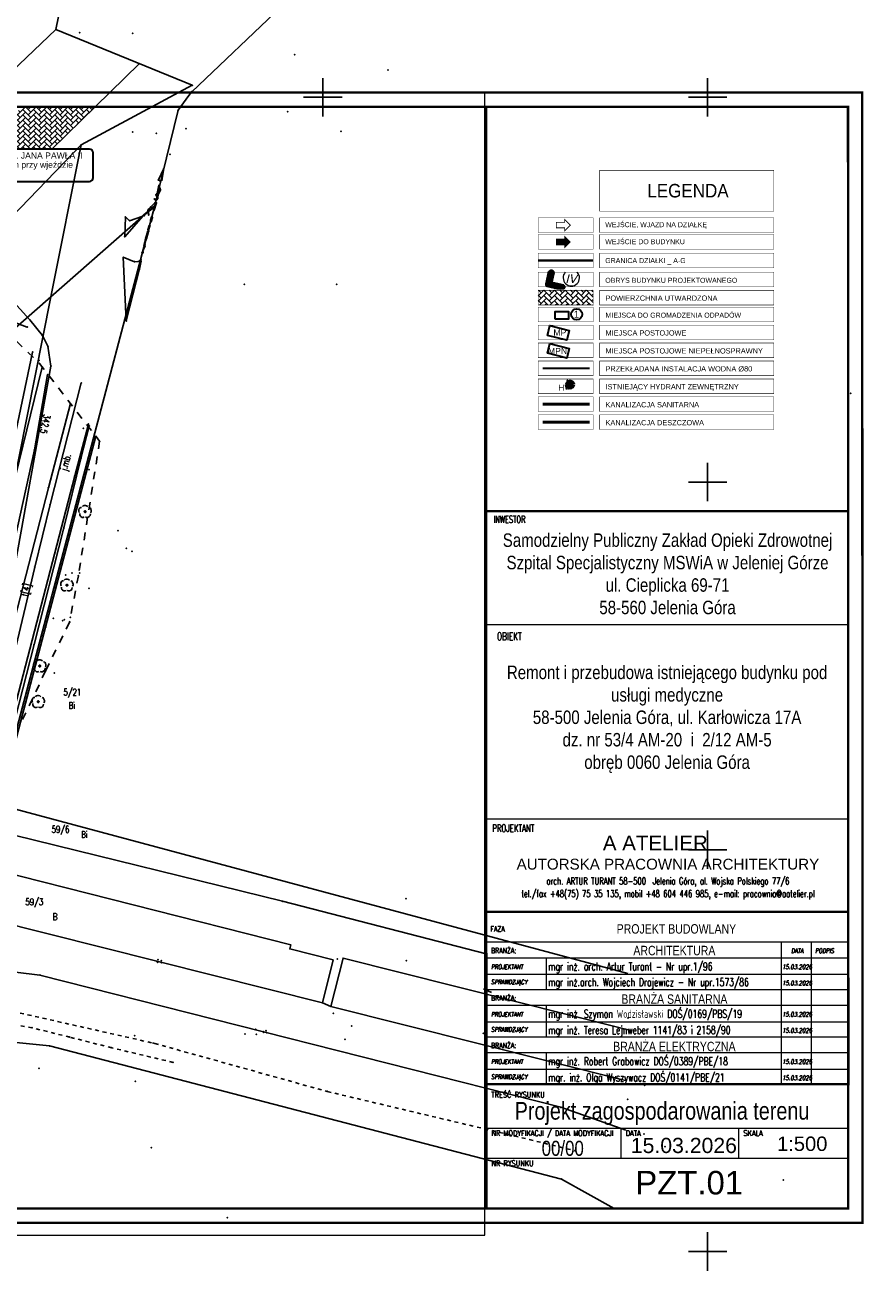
# Model space of a CAD drawing. Extents: x 5552506 to 5553307, y 5642054 to 5642708.
# Tile 52 of 72: x 5552911 to 5553020, y 5642395 to 5642559. Entities that reach past the tile are written whole.
import ezdxf
from ezdxf.enums import TextEntityAlignment as Align

# ---------------------------------------------------------------- set-up
doc = ezdxf.new("R2010")
doc.units = 0
doc.header["$MEASUREMENT"] = 0
for name, pattern in [('1', [2, 1, -1]), ('2', [1, 0.5, -0.5]), ('DASHED', [0.75, 0.5, -0.25])]:
    doc.linetypes.add(name, pattern=pattern)
for name, color, linetype, lineweight in [('0_OPIS', 7, 'Continuous', 13), ('3DPLAN_A_TABELKA POMIESZCZEŃ', 7, 'Continuous', 0), ('A_SC_WID', 1, 'Continuous', 18), ('A_TXT_TABELKI', 145, 'Continuous', 5), ('PROJEKT', 255, 'Continuous', 50), ('PZT_GR DZ', 40, 'Continuous', 13), ('TABELKA-OPIS', 136, 'Continuous', 13)]:
    doc.layers.add(name, color=color, linetype=linetype, lineweight=lineweight)
doc.layers.add('deszczówka', color=7, linetype='Continuous', lineweight=50, true_color=0x0a8f2c)
doc.layers.add('kan2', color=7, linetype='Continuous', lineweight=50, true_color=0x7f0300)
for name, color, linetype in [('drzewa', 98, 'Continuous'), ('EGB_DzialkaEwidencyjna', 7, 'Continuous'), ('EGB_KonturUzytkuGruntowego', 7, 'Continuous'), ('GES_PrzewodElektroenergetyczny', 7, 'Continuous'), ('GES_PrzewodKanalizacyjny', 7, 'Continuous'), ('GES_PrzewodTelekomunikacyjny', 7, 'Continuous'), ('GES_Rzedna', 7, 'Continuous'), ('krzyze', 7, 'Continuous'), ('OT_Komunikacja', 7, 'Continuous'), ('przew_d_wodociagowy', 5, 'Continuous'), ('Widokowe', 114, 'Continuous'), ('zakres', 7, 'Continuous')]:
    doc.layers.add(name, color=color, linetype=linetype)
doc.layers.add('wodociagi', color=7, linetype='Continuous', true_color=0x085c77)
doc.styles.add('ARIAL', font='arial.ttf')
doc.styles.add('J-ROMANS', font='ROMANS.SHX', dxfattribs={"width": 0.7, "oblique": 10})
doc.styles.add('J-SWIS', font='arial.ttf', dxfattribs={"width": 0.8})
doc.styles.add('J-SWIS-BOLD', font='arial.ttf', dxfattribs={"width": 0.8})
doc.styles.get("Standard").update_dxf_attribs({"font": 'arial.ttf'})
doc.styles.add('STYL_ARIAL', font='simplex', dxfattribs={"width": 0.75, "oblique": 0.1})
pattern_1 = [(45, (5552830.19186, 5642316.9966), (0, 0.6907889), [1.4653846, -0.4884615]), (135, (5552830.53725, 5642317.342), (7e-17, 0.6907889), [1.4653846, -0.4884615])]

# ---------------------------------------------------------------- blocks, each defined once
blk = doc.blocks.new('DLI')
at = {"color": 7}
for points in [[(-0.9, 1.1, 0), (-1.1, 1.1, 0), (-1.3, 1, 0), (-1.5, 0.8, 0), (-1.6, 0.5, 0), (-1.6, 0.1, 0), (-1.5, -0.2, 0)], [(0.7, 1.3, 0), (0.4, 1.5, 0), (0.1, 1.6, 0), (-0.2, 1.6, 0), (-0.5, 1.5, 0), (-0.7, 1.3, 0)], [(0, 0.2236, 0), (0.097, 0.2015, 0), (0.1748, 0.1394, 0), (0.218, 0.0498, 0), (0.218, -0.0498, 0), (0.1748, -0.1394, 0), (0.097, -0.2015, 0), (0, -0.2236, 0), (-0.097, -0.2015, 0), (-0.1748, -0.1394, 0), (-0.218, -0.0498, 0), (-0.218, 0.0498, 0), (-0.1748, 0.1394, 0), (-0.097, 0.2015, 0), (0, 0.2236, 0)], [(1.5, -0.3, 0), (1.6, 0, 0), (1.6, 0.3, 0), (1.5, 0.7, 0), (1.3, 1, 0), (1, 1.1, 0)], [(-1.4, -0.5, 0), (-1.4, -0.8, 0), (-1.3, -1.1, 0), (-1.1, -1.3, 0), (-0.8, -1.5, 0), (-0.5, -1.5, 0), (-0.2, -1.4, 0)], [(0.1, -1.4, 0), (0.4, -1.5, 0), (0.7, -1.5, 0), (1.1, -1.3, 0), (1.3, -1, 0), (1.4, -0.6, 0)]]:
    blk.add_polyline3d(points, dxfattribs=at)

msp = doc.modelspace()

# ---------------------------------------------------------------- hatches: boundary and pattern name
at = {"layer": 'A_SC_WID'}
msp.add_hatch(color=256, dxfattribs=at).paths.add_polyline_path([(5552982.14756, 5642531.20719), (5552981.42423, 5642531.93052), (5552981.42423, 5642531.56886), (5552980.33923, 5642531.56886), (5552980.33923, 5642530.84553), (5552981.42423, 5642530.84553), (5552981.42423, 5642530.48386)])
at = {"layer": 'PROJEKT', "linetype": 'Continuous', "lineweight": 140}
h = msp.add_hatch(color=6, dxfattribs=at)
h.dxf.hatch_style = 1
h.paths.add_polyline_path([(5552980.81497, 5642525.36126), (5552981.22813, 5642525.36126), (5552979.45479, 5642525.77815), (5552979.7987, 5642527.26753), (5552979.60103, 5642527.26753), (5552979.21679, 5642525.6685), (5552980.49537, 5642525.36126)])
at = {"layer": 'Widokowe', "lineweight": 9}
h = msp.add_hatch(dxfattribs=at)
h.set_pattern_fill('AR-HBONE', color=8, scale=0.004808, style=0)
h.set_pattern_definition(pattern_1)
h.paths.add_polyline_path([(5552885.05091, 5642514.22878), (5552878.23461, 5642514.22878, -0.414213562), (5552877.73461, 5642514.72878), (5552877.73461, 5642516.10901), (5552875.55898, 5642513.96879), (5552872.09023, 5642510.55651), (5552876.57045, 5642505.94491), (5552877.16186, 5642506.52261), (5552885.05091, 5642514.22878)], is_closed=False)
h.paths.add_polyline_path([(5552891.3533, 5642529.50601), (5552890.55399, 5642528.71971), (5552880.09356, 5642518.42956), (5552889.35138, 5642518.42956), (5552898.29392, 5642527.1648), (5552891.3533, 5642529.50601)], is_closed=False)
h.paths.add_polyline_path([(5552898.39192, 5642527.26052), (5552897.35997, 5642528.58818), (5552892.50544, 5642530.63939), (5552891.3533, 5642529.50601), (5552898.29392, 5642527.1648), (5552898.39192, 5642527.26052)], is_closed=False)
h.paths.add_polyline_path([(5552892.50544, 5642530.63939), (5552897.35997, 5642528.58818), (5552894.35297, 5642532.45685), (5552892.50544, 5642530.63939)], is_closed=False)
h.paths.add_polyline_path([(5552898.39192, 5642527.26052), (5552899.02909, 5642527.88292), (5552897.35997, 5642528.58818), (5552898.39192, 5642527.26052)], is_closed=False)
h.paths.add_polyline_path([(5552899.64767, 5642528.48717), (5552894.93945, 5642533.03378), (5552894.35297, 5642532.45685), (5552897.35997, 5642528.58818), (5552899.02909, 5642527.88292), (5552899.64767, 5642528.48717)], is_closed=False)
h.paths.add_polyline_path([(5552899.64767, 5642528.48717), (5552902.5986, 5642531.36969), (5552898.18732, 5642536.22878), (5552894.93945, 5642533.03378), (5552899.64767, 5642528.48717)], is_closed=False)
h.paths.add_polyline_path([(5552902.5986, 5642531.36969), (5552910.48778, 5642539.07598), (5552901.08163, 5642539.07598), (5552898.18732, 5642536.22878), (5552902.5986, 5642531.36969)], is_closed=False)
h.paths.add_polyline_path([(5552910.92403, 5642548.75817), (5552905.35193, 5642543.27676), (5552914.78825, 5642543.27676), (5552920.39974, 5642548.75817), (5552910.92403, 5642548.75817)], is_closed=False)
h.paths.add_polyline_path([(5552873.54125, 5642512.04235), (5552876.60375, 5642512.04235), (5552876.60375, 5642510.72985), (5552873.54125, 5642510.72985)], flags=24)
h.paths.add_polyline_path([(5552876.06125, 5642509.06235), (5552879.0925, 5642509.06235), (5552879.0925, 5642507.74985), (5552876.06125, 5642507.74985)], flags=24)
h.paths.add_polyline_path([(5552886.34125, 5642521.04235), (5552887.6225, 5642521.04235), (5552887.6225, 5642519.72985), (5552886.34125, 5642519.72985)], flags=24)
h.paths.add_polyline_path([(5552885.55, 5642523.05179), (5552888.76429, 5642523.05179), (5552888.76429, 5642521.02798), (5552885.55, 5642521.02798)], flags=24)
h.paths.add_polyline_path([(5552895.20167, 5642529.13308), (5552896.46582, 5642528.78012), (5552896.11286, 5642527.51597), (5552894.84871, 5642527.86893)], flags=24)
h.paths.add_polyline_path([(5552891.02125, 5642528.78235), (5552894.5525, 5642528.78235), (5552894.5525, 5642527.30318), (5552891.02125, 5642527.30318)], flags=24)
h.paths.add_polyline_path([(5552891.06125, 5642527.43235), (5552894.5925, 5642527.43235), (5552894.5925, 5642525.95318), (5552891.06125, 5642525.95318)], flags=24)
h.paths.add_polyline_path([(5552899.39984, 5642534.01878), (5552900.6525, 5642532.64344), (5552899.4571, 5642531.55467), (5552898.20444, 5642532.93001)], flags=24)
h = msp.add_hatch(dxfattribs=at)
h.set_pattern_fill('AR-HBONE', color=8, scale=0.004808, style=0)
h.set_pattern_definition(pattern_1)
h.paths.add_polyline_path([(5552985.12023, 5642524.917), (5552977.96933, 5642524.917), (5552977.96933, 5642523.01073), (5552985.12023, 5642523.01073)])

# ---------------------------------------------------------------- linework, layer by layer
at = {"color": 1, "linetype": 'ByBlock', "lineweight": 70}
msp.add_circle((5552982.13497, 5642512.67085), 0.3748, dxfattribs=at)
at = {"color": 7}
for p in [(5552918.4, 5642558.4), (5552925.3, 5642558.3), (5552946.32, 5642555.55), (5552958.47, 5642553.54), (5552945.45, 5642548.15), (5552925.3, 5642545.5), (5552928.35, 5642545.34), (5552932.23, 5642545.92), (5552952.36, 5642545.56), (5552930.14, 5642542.61), (5552929.33, 5642540.73), (5552928.64, 5642539.26), (5552928.7, 5642538.57), (5552928.83, 5642539.13), (5552928.89, 5642537.99), (5552929.1, 5642539.24), (5552928.12, 5642536.79), (5552928.19, 5642536.3), (5552928.32, 5642537.33), (5552928.32, 5642536.57), (5552928.38, 5642536.3), (5552928.47, 5642537.51), (5552928.51, 5642536.77), (5552928.54, 5642537.26), (5552928.56, 5642536.85), (5552928.59, 5642537.49), (5552926.61, 5642534.56), (5552926.73, 5642534.72), (5552926.8, 5642534.63), (5552927.04, 5642534.89), (5552927.05, 5642535.01), (5552927.2, 5642535.06), (5552927.29, 5642535.33), (5552927.33, 5642535.45), (5552927.38, 5642534.71), (5552927.46, 5642535.26), (5552927.65, 5642535.75), (5552927.85, 5642535.56), (5552928.08, 5642535.33), (5552924.34, 5642534.46), (5552924.88, 5642533.95), (5552927.374, 5642532.955), (5552927.416, 5642532.918), (5552927.45, 5642533.33), (5552927.469, 5642533.355), (5552927.522, 5642533.276), (5552927.61, 5642534.02), (5552927.68, 5642533.83), (5552927.75, 5642534.46), (5552927.86, 5642534.39), (5552924.27, 5642531.87), (5552926.956, 5642531.497), (5552926.967, 5642531.664), (5552927.008, 5642531.457), (5552927.077, 5642531.607), (5552927.242, 5642532.591), (5552927.28, 5642532.78), (5552927.364, 5642532.543), (5552927.38, 5642532.7), (5552926.524, 5642529.795), (5552926.524, 5642529.64), (5552926.628, 5642530.14), (5552926.634, 5642529.841), (5552926.662, 5642530.175), (5552926.766, 5642530.721), (5552926.806, 5642530.87), (5552926.875, 5642530.853), (5552926.904, 5642530.663), (5552924.06, 5642529.21), (5552925.53, 5642528.63), (5552926.175, 5642528.731), (5552926.194, 5642528.577), (5552926.367, 5642528.903), (5552926.367, 5642528.667), (5552926.39, 5642528.71), (5552926.18, 5642527.7), (5552939.8, 5642525.7), (5552951.8, 5642525.7), (5552911.6, 5642520.15), (5552924.45, 5642520.94), (5552912.28, 5642516.89), (5552913.1, 5642515.8), (5552913.2, 5642515.4), (5552913.52, 5642514.95), (5552914.24, 5642513.96), (5552981.76497, 5642513.24085), (5552918.61, 5642512.89), (5552982.13497, 5642512.67085), (5552917.21, 5642510.19), (5552918.9, 5642507), (5552919.55, 5642507.54), (5552919.65, 5642507.27), (5552920.51, 5642505.96), (5552921, 5642505.3), (5552912.52, 5642504.18), (5552918.57, 5642503.06), (5552917.76, 5642500.79), (5552919.6, 5642501.6), (5552914.34, 5642499.26), (5552914.55, 5642497.08), (5552916.35, 5642494.05), (5552923.4, 5642493.67), (5552924.45, 5642491.37), (5552925.2, 5642491), (5552912.57, 5642488.94), (5552916.6, 5642487.9), (5552917.4, 5642488.2), (5552918.24, 5642487.83), (5552918.4, 5642488.2), (5552919.6, 5642486.2), (5552915, 5642482.3), (5552916.2, 5642482), (5552916.4, 5642482.1), (5552917.2, 5642482.4), (5552913.98, 5642481.13), (5552917.09, 5642481.79), (5552912.48, 5642478.88), (5552913.98, 5642475.45), (5552915.1, 5642475.2), (5552960.79, 5642445.85), (5552928.41, 5642437.73), (5552928.54, 5642437.57), (5552928.6, 5642437.93), (5552929.01, 5642437.8), (5552929.01, 5642437.52), (5552951.88, 5642438.02), (5552960.86, 5642437.8), (5552951.36, 5642430.95), (5552953.73, 5642429.3), (5552925.55, 5642428.04), (5552939.89, 5642428.25), (5552941.29, 5642428.87), (5552941.35, 5642428.21), (5552942.281, 5642428.554), (5552942.32, 5642428.467), (5552942.62, 5642428.72), (5552942.72, 5642428.43), (5552952.87, 5642427.57), (5552913.1, 5642423.8), (5552925.62, 5642422.11), (5552927.7, 5642413.5), (5552937.6, 5642404.4)]:
    msp.add_point(p, dxfattribs=at)
at = {"layer": '0_OPIS'}
for p, q in [((5552971.24063, 5642440.22608), (5553018.26751, 5642440.22608)), ((5553009.57281, 5642440.22608), (5553009.57281, 5642434.0657)), ((5553013.45585, 5642440.22608), (5553013.45585, 5642434.0657)), ((5553017.74996, 5642438.12686), (5552971.26751, 5642438.12686)), ((5553018.26751, 5642438.12686), (5552971.26751, 5642438.12686)), ((5552979.05525, 5642434.0657), (5552979.05525, 5642438.12686)), ((5552971.24063, 5642436.02764), (5553018.26751, 5642436.02764)), ((5552971.26751, 5642434.0657), (5553018.26751, 5642434.0657)), ((5552971.26751, 5642434.0657), (5553018.26751, 5642434.0657)), ((5552971.26751, 5642434.0657), (5553018.26751, 5642434.0657)), ((5553009.57281, 5642434.0657), (5553009.57281, 5642427.90532)), ((5553013.45585, 5642434.0657), (5553013.45585, 5642427.90532)), ((5553018.26751, 5642431.96648), (5552971.26751, 5642431.96648)), ((5553018.26751, 5642431.96648), (5552971.26751, 5642431.96648)), ((5552979.05525, 5642427.90532), (5552979.05525, 5642431.96648)), ((5552971.24063, 5642429.86726), (5553018.26751, 5642429.86726)), ((5552971.26751, 5642427.90532), (5553018.26751, 5642427.90532)), ((5552971.26751, 5642427.90532), (5553018.26751, 5642427.90532)), ((5552971.26751, 5642427.90532), (5553018.26751, 5642427.90532)), ((5553009.57281, 5642427.90532), (5553009.57281, 5642421.74494)), ((5553013.45585, 5642427.90532), (5553013.45585, 5642421.74494)), ((5553018.26751, 5642425.8061), (5552971.26751, 5642425.8061)), ((5553018.26751, 5642425.8061), (5552971.26751, 5642425.8061)), ((5552979.05525, 5642421.74494), (5552979.05525, 5642425.8061)), ((5552971.24063, 5642423.70687), (5553018.26751, 5642423.70687)), ((5552971.26751, 5642421.74494), (5553017.74996, 5642421.74494)), ((5552971.26751, 5642421.74494), (5553017.74996, 5642421.74494))]:
    msp.add_line(p, q, dxfattribs=at)
at = {"layer": '0_OPIS', "color": 6, "const_width": 0.06065}
for points in [[(5553008.59047, 5642540.51971), (5552985.97682, 5642540.51971), (5552985.97682, 5642535.1969), (5553008.59047, 5642535.1969)], [(5552985.12023, 5642534.34358), (5552977.96933, 5642534.34358), (5552977.96933, 5642532.43731), (5552985.12023, 5642532.43731)], [(5553008.59047, 5642534.34358), (5552985.97682, 5642534.34358), (5552985.97682, 5642532.43731), (5553008.59047, 5642532.43731)], [(5552985.12023, 5642532.16032), (5552977.96933, 5642532.16032), (5552977.96933, 5642530.25406), (5552985.12023, 5642530.25406)], [(5553008.59047, 5642532.16032), (5552985.97682, 5642532.16032), (5552985.97682, 5642530.25406), (5553008.59047, 5642530.25406)], [(5552985.12023, 5642529.74826), (5552977.96933, 5642529.74826), (5552977.96933, 5642527.842), (5552985.12023, 5642527.842)], [(5553008.59047, 5642529.74826), (5552985.97682, 5642529.74826), (5552985.97682, 5642527.842), (5553008.59047, 5642527.842)], [(5552985.12023, 5642527.26753), (5552977.96933, 5642527.26753), (5552977.96933, 5642525.36126), (5552985.12023, 5642525.36126)], [(5553008.59047, 5642527.26753), (5552985.97682, 5642527.26753), (5552985.97682, 5642525.36126), (5553008.59047, 5642525.36126)], [(5552985.12023, 5642524.917), (5552977.96933, 5642524.917), (5552977.96933, 5642523.01073), (5552985.12023, 5642523.01073)], [(5553008.59047, 5642524.917), (5552985.97682, 5642524.917), (5552985.97682, 5642523.01073), (5553008.59047, 5642523.01073)], [(5552985.12023, 5642522.73374), (5552977.96933, 5642522.73374), (5552977.96933, 5642520.82748), (5552985.12023, 5642520.82748)], [(5553008.59047, 5642522.73374), (5552985.97682, 5642522.73374), (5552985.97682, 5642520.82748), (5553008.59047, 5642520.82748)], [(5552985.12023, 5642520.40021), (5552977.96933, 5642520.40021), (5552977.96933, 5642518.49394), (5552985.12023, 5642518.49394)], [(5553008.59047, 5642520.40021), (5552985.97682, 5642520.40021), (5552985.97682, 5642518.49394), (5553008.59047, 5642518.49394)], [(5552985.12023, 5642518.06667), (5552977.96933, 5642518.06667), (5552977.96933, 5642516.1604), (5552985.12023, 5642516.1604)], [(5553008.59047, 5642518.06667), (5552985.97682, 5642518.06667), (5552985.97682, 5642516.1604), (5553008.59047, 5642516.1604)], [(5552985.12023, 5642515.73313), (5552977.96933, 5642515.73313), (5552977.96933, 5642513.82686), (5552985.12023, 5642513.82686)], [(5553008.59047, 5642515.73313), (5552985.97682, 5642515.73313), (5552985.97682, 5642513.82686), (5553008.59047, 5642513.82686)], [(5552985.12023, 5642513.39959), (5552977.96933, 5642513.39959), (5552977.96933, 5642511.49333), (5552985.12023, 5642511.49333)], [(5553008.59047, 5642513.39959), (5552985.97682, 5642513.39959), (5552985.97682, 5642511.49333), (5553008.59047, 5642511.49333)], [(5552985.12023, 5642511.06606), (5552977.96933, 5642511.06606), (5552977.96933, 5642509.15979), (5552985.12023, 5642509.15979)], [(5553008.59047, 5642511.06606), (5552985.97682, 5642511.06606), (5552985.97682, 5642509.15979), (5553008.59047, 5642509.15979)], [(5552985.12023, 5642508.73252), (5552977.96933, 5642508.73252), (5552977.96933, 5642506.82625), (5552985.12023, 5642506.82625)], [(5553008.59047, 5642508.73252), (5552985.97682, 5642508.73252), (5552985.97682, 5642506.82625), (5553008.59047, 5642506.82625)]]:
    msp.add_lwpolyline(points, close=True, dxfattribs=at)
at = {"layer": '0_OPIS'}
msp.add_arc((5552982.28741, 5642526.54623), 1.06029, 137.1336126, 42.8663874, dxfattribs=at)
at = {"layer": '3DPLAN_A_TABELKA POMIESZCZEŃ', "color": 1, "linetype": 'ByBlock'}
msp.add_lwpolyline([(5552761.03735, 5642402.10817), (5552971.03735, 5642402.10817), (5552971.03735, 5642550.60817), (5552761.03735, 5642550.60817)], close=True, dxfattribs=at)
at = {"layer": 'A_SC_WID', "lineweight": 30}
msp.add_lwpolyline([(5552894.87132, 5642539.07598), (5552919.66718, 5642539.07598, 0.414213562), (5552920.16718, 5642539.57598), (5552920.16718, 5642542.77676, 0.414213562), (5552919.66718, 5642543.27676), (5552894.87132, 5642543.27676, 0.414213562), (5552894.37132, 5642542.77676), (5552894.37132, 5642539.57598, 0.414213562)], format="xyb", close=True, dxfattribs=at)
at = {"layer": 'A_SC_WID', "const_width": 0.12055}
for points in [[(5552982.19063, 5642533.43352), (5552981.42423, 5642532.66712), (5552981.42423, 5642533.02878), (5552980.33923, 5642533.02878), (5552980.33923, 5642533.75211), (5552981.42423, 5642533.75211), (5552981.42423, 5642534.11378), (5552982.14756, 5642533.39045)], [(5552982.19063, 5642531.25027), (5552981.42423, 5642530.48386), (5552981.42423, 5642530.84553), (5552980.33923, 5642530.84553), (5552980.33923, 5642531.56886), (5552981.42423, 5642531.56886), (5552981.42423, 5642531.93052), (5552982.14756, 5642531.20719)]]:
    msp.add_lwpolyline(points, dxfattribs=at)
at = {"layer": 'A_TXT_TABELKI', "color": 0, "const_width": 0.30708}
for points in [[(5552761.03735, 5642403.73737), (5553020.12403, 5642403.73737), (5553020.08946, 5642550.60817), (5552761.03735, 5642550.60817)], [(5552782.18344, 5642405.58737), (5553018.27403, 5642405.58737), (5553018.23946, 5642548.75817), (5552782.18344, 5642548.75817)], [(5552971.23946, 5642496.22004), (5553018.27403, 5642496.22004), (5553018.23946, 5642548.75817), (5552971.20489, 5642548.75817)]]:
    msp.add_lwpolyline(points, close=True, dxfattribs=at)
msp.add_lwpolyline([(5553018.27403, 5642444.13849), (5552971.23946, 5642444.13849), (5552971.23946, 5642496.22004), (5553018.27403, 5642496.22004)], dxfattribs=at)
at = {"layer": 'deszczówka', "linetype": 'ByBlock'}
msp.add_line((5552978.59379, 5642507.77938), (5552984.64599, 5642507.77938), dxfattribs=at)
at = {"layer": 'drzewa', "color": 98}
for p in [(5552919.11, 5642496.16), (5552916.74, 5642486.6), (5552913.21, 5642476.1), (5552913.02, 5642471.45)]:
    msp.add_point(p, dxfattribs=at)
at = {"layer": 'EGB_DzialkaEwidencyjna', "color": 7}
for points in [[(5552984.11, 5642593.64, 0), (5552960.82, 5642575.62, 0), (5552956.26, 5642572.95, 0), (5552932.97, 5642550.73, 0), (5552932.61, 5642550.24, 0), (5552931.2, 5642548.31, 0), (5552928.19, 5642535.95, 0), (5552907.58, 5642458.14, 0), (5552989.64, 5642436.12, 0)], [(5552919.43, 5642578.87, 0), (5552863.43, 5642524.49, 0), (5552860.87, 5642522.11, 0), (5552868.91, 5642513.83, 0), (5552895.16, 5642539.62, 0), (5552915.31, 5642558.82, 0), (5552919.43, 5642578.87, 0)], [(5552915.31, 5642558.82, 0), (5552895.16, 5642539.62, 0), (5552868.91, 5642513.83, 0), (5552879.14, 5642503.3, 0), (5552905.06, 5642529.79, 0), (5552918.59, 5642543.82, 0), (5552933.03, 5642551.58, 0), (5552915.31, 5642558.82, 0)], [(5552918.59, 5642543.82, 0), (5552905.06, 5642529.79, 0), (5552879.14, 5642503.3, 0), (5552884.57, 5642497.71, 0), (5552914.66, 5642524.09, 0), (5552918.59, 5642543.82, 0)], [(5552914.66, 5642524.09, 0), (5552901.3, 5642456.99, 0), (5552899.85, 5642449.72, 0), (5552901.85, 5642449.68, 0), (5552901.71, 5642443.12, 0), (5552903.15, 5642442.99, 0), (5552904.81, 5642450.24, 0), (5552907.58, 5642458.14, 0), (5552928.19, 5642535.95, 0), (5552914.66, 5642524.09, 0)], [(5552914.66, 5642524.09, 0), (5552884.57, 5642497.71, 0), (5552889.45, 5642492.68, 0), (5552865.87, 5642471.42, 0), (5552869.22, 5642449.98, 0), (5552870.21, 5642443.51, 0), (5552843.02, 5642439.34, 0), (5552847.18, 5642433.67, 0), (5552871.49, 5642438.07, 0), (5552872.41, 5642443.73, 0), (5552871.12, 5642443.76, 0), (5552871.26, 5642450.26, 0), (5552873.48, 5642450.22, 0), (5552899.85, 5642449.72, 0), (5552901.3, 5642456.99, 0), (5552914.66, 5642524.09, 0)], [(5552989.33994, 5642428.895, 0), (5552952.63, 5642438.14, 0), (5552951.0501, 5642431.8601, 0), (5552949.9401, 5642432.3201, 0), (5552951.34, 5642437.89, 0), (5552945.71, 5642439.32, 0), (5552945.85, 5642439.85, 0), (5552904.81, 5642450.24, 0), (5552907.58, 5642458.14, 0), (5552989.64, 5642436.12, 0)], [(5552989.36355, 5642415.76795, 0), (5552980.92, 5642418.75, 0), (5552913.24, 5642435.93, 0), (5552901.23, 5642437.37, 0), (5552871.49, 5642438.07, 0), (5552847.18, 5642433.67, 0), (5552843.02, 5642439.34, 0), (5552840.05, 5642438.88, 0), (5552839.1, 5642445.07, 0)], [(5552989.36355, 5642415.76795, 0), (5552980.92, 5642418.75, 0), (5552913.24, 5642435.93, 0), (5552901.23, 5642437.37, 0), (5552871.49, 5642438.07, 0), (5552872.41, 5642443.73, 0)], [(5552872.41, 5642443.73, 0), (5552872.41, 5642443.73, 0), (5552901.71, 5642443.12, 0), (5552903.15, 5642442.99, 0), (5552907.04, 5642443.1, 0), (5552949.9401, 5642432.3201, 0), (5552951.0501, 5642431.8601, 0), (5552989.34583, 5642422.23676, 0)], [(5552897.02, 5642428.46, 0), (5552914.49, 5642426.71, 0), (5552981.02, 5642409.42, 0), (5552987.84395, 5642405.58737, 0)]]:
    msp.add_polyline3d(points, dxfattribs=at)
for p in [(5552915.31, 5642558.82), (5552915.31, 5642558.82), (5552915.31, 5642558.82), (5552933.03, 5642551.58), (5552932.61, 5642550.24), (5552932.97, 5642550.73), (5552931.2, 5642548.31), (5552918.59, 5642543.82), (5552918.59, 5642543.82), (5552918.59, 5642543.82), (5552928.19, 5642535.95), (5552928.19, 5642535.95), (5552914.66, 5642524.09), (5552914.66, 5642524.09), (5552914.66, 5642524.09), (5552914.66, 5642524.09), (5552914.66, 5642524.09), (5553018.59117, 5642511.54266), (5552913.24, 5642435.93), (5552913.24, 5642435.93), (5552989.64, 5642430.34065), (5552989.64, 5642430.34065), (5552914.49, 5642426.71), (5552991.84, 5642421.61), (5552991.84, 5642421.61), (5552991.84, 5642421.61), (5552980.92, 5642418.75), (5552980.92, 5642418.75), (5552991, 5642415.19), (5552991, 5642415.19), (5552981.02, 5642409.42), (5553009.83, 5642409.31)]:
    msp.add_point(p, dxfattribs=at)
at = {"layer": 'EGB_KonturUzytkuGruntowego', "color": 3}
for points in [[(5552984.11, 5642593.64, 0), (5552960.82, 5642575.62, 0), (5552956.26, 5642572.95, 0), (5552932.97, 5642550.73, 0), (5552932.61, 5642550.24, 0), (5552931.2, 5642548.31, 0), (5552928.19, 5642535.95, 0), (5552907.58, 5642458.14, 0), (5552989.64, 5642436.12, 0)], [(5552843.02, 5642439.34, 0), (5552870.21, 5642443.51, 0), (5552869.22, 5642449.98, 0), (5552865.87, 5642471.42, 0), (5552889.45, 5642492.68, 0), (5552884.57, 5642497.71, 0), (5552914.66, 5642524.09, 0), (5552901.3, 5642456.99, 0), (5552899.85, 5642449.72, 0), (5552873.48, 5642450.22, 0), (5552871.26, 5642450.26, 0), (5552871.12, 5642443.76, 0), (5552872.41, 5642443.73, 0), (5552901.71, 5642443.12, 0), (5552903.15, 5642442.99, 0), (5552907.04, 5642443.1, 0), (5552949.9401, 5642432.3201, 0), (5552951.0501, 5642431.8601, 0), (5552951.05, 5642431.86, 0), (5552989.34583, 5642422.23675, 0)], [(5552989.67213, 5642428.81134, 0), (5552952.63, 5642438.14, 0), (5552951.05, 5642431.86, 0), (5552951.0501, 5642431.8601, 0), (5552949.9401, 5642432.3201, 0), (5552951.34, 5642437.89, 0), (5552945.71, 5642439.32, 0), (5552945.85, 5642439.85, 0), (5552904.81, 5642450.24, 0), (5552907.58, 5642458.14, 0), (5552989.64, 5642436.12, 0)], [(5552989.36355, 5642415.76795, 0), (5552980.92, 5642418.75, 0), (5552913.24, 5642435.93, 0), (5552901.23, 5642437.37, 0), (5552871.49, 5642438.07, 0), (5552847.18, 5642433.67, 0), (5552843.02, 5642439.34, 0)]]:
    msp.add_polyline3d(points, dxfattribs=at)
at = {"layer": 'EGB_KonturUzytkuGruntowego', "color": 7}
for p in [(5552932.61, 5642550.24), (5552932.97, 5642550.73), (5552931.2, 5642548.31), (5552928.19, 5642535.95), (5552914.66, 5642524.09), (5553018.59117, 5642511.54266), (5552913.24, 5642435.93), (5552989.64, 5642430.34065), (5552989.64, 5642430.34065), (5552991.84, 5642421.61), (5552980.92, 5642418.75), (5552991, 5642415.19)]:
    msp.add_point(p, dxfattribs=at)
at = {"layer": 'GES_PrzewodElektroenergetyczny', "color": 1}
for points in [[(5552839.57, 5642598.77, 0), (5552839.82, 5642598.34, 0), (5552839.96, 5642597.16, 0), (5552842.24, 5642595.16, 0), (5552863.5758, 5642570.9133, 0), (5552875.59, 5642557.26, 0), (5552876.67, 5642557.31, 0), (5552885.76, 5642548.27, 0), (5552892.14, 5642542.89, 0), (5552911.94, 5642521.08, 0), (5552913.56, 5642519.03, 0), (5552914.28, 5642517.64, 0), (5552914.66, 5642515.08, 0), (5552909.32, 5642485.43, 0), (5552906.86, 5642474.77, 0), (5552903.34, 5642463.18, 0), (5552901.26, 5642455.95, 0), (5552901.79, 5642455.03, 0), (5552905.74, 5642454.36, 0), (5552909.88, 5642454.1, 0), (5552944.74, 5642445.52, 0), (5552971.20489, 5642438.69576, 0)], [(5552888.33, 5642540.35, 0), (5552891.77, 5642535.78, 0), (5552898.54, 5642527.07, 0), (5552899.53, 5642525.72, 0), (5552906.37, 5642522.07, 0), (5552911.6, 5642520.15, 0)], [(5552914.24, 5642513.96, 0), (5552912.52, 5642504.18, 0), (5552906.67, 5642477.73, 0), (5552904.99, 5642470.92, 0), (5552901.55, 5642455.78, 0), (5552902.17, 5642455.01, 0), (5552904.85, 5642454.68, 0)], [(5552970.86048, 5642434.12, 0), (5552971.90097, 5642433.66511, 0)]]:
    msp.add_polyline3d(points, dxfattribs=at)
at = {"layer": 'GES_PrzewodElektroenergetyczny', "color": 7}
for p in [(5552911.94, 5642521.08), (5552913.56, 5642519.03), (5552914.28, 5642517.64), (5552914.66, 5642515.08), (5552944.74, 5642445.52), (5552970.86048, 5642428.34065), (5552989.61048, 5642419.79), (5552991.75048, 5642415.29), (5552994.48048, 5642413.61)]:
    msp.add_point(p, dxfattribs=at)
at = {"layer": 'GES_PrzewodKanalizacyjny', "color": 36, "linetype": '2'}
msp.add_polyline3d([(5552725.7661, 5642322.4596, 0), (5552727.0821, 5642325.9876, 0), (5552738.998, 5642340.9652, 0), (5552739.1781, 5642341.1916, 0), (5552747.7181, 5642350.7396, 0), (5552759.1981, 5642363.4236, 0), (5552770.8181, 5642375.5476, 0), (5552779.9181, 5642385.1796, 0), (5552787.4221, 5642391.6476, 0), (5552787.6272, 5642391.8194, 0), (5552804.5301, 5642405.9836, 0), (5552819.9021, 5642417.7436, 0), (5552833.3701, 5642424.7996, 0), (5552840.0341, 5642428.2716, 0), (5552857.3381, 5642433.9836, 0), (5552890.966, 5642435.6356, 0), (5552907.738, 5642431.6596, 0), (5552927.8763, 5642427.1015, 0), (5552928.15, 5642427.0396, 0), (5552950.578, 5642420.7956, 0), (5552974.882, 5642415.0276, 0), (5552982.778, 5642413.0956, 0)], dxfattribs=at)
at = {"layer": 'GES_PrzewodKanalizacyjny', "color": 7}
for p in [(5552950.578, 5642420.7956), (5552974.882, 5642415.0276), (5552982.778, 5642413.0956)]:
    msp.add_point(p, dxfattribs=at)
at = {"layer": 'GES_PrzewodTelekomunikacyjny', "color": 30}
for points in [[(5552912.28, 5642516.89, 0), (5552907.58, 5642494.76, 0), (5552905.18, 5642486.23, 0), (5552903.46, 5642479.95, 0), (5552902.64, 5642476.69, 0), (5552899.46, 5642462.78, 0), (5552898.07, 5642456.38, 0)], [(5552899.36, 5642456.53, 0), (5552904.48, 5642474.63, 0), (5552910.04, 5642500.6, 0), (5552913.52, 5642514.95, 0)], [(5552904.82, 5642457.186, 0), (5552908.08, 5642469.97, 0), (5552912.57, 5642488.94, 0), (5552914.55, 5642497.08, 0), (5552918.61, 5642512.89, 0)], [(5552906.71, 5642456.5, 0), (5552908.55, 5642463.45, 0), (5552912.48, 5642478.88, 0), (5552916.35, 5642494.05, 0), (5552918.57, 5642503.06, 0), (5552919.65, 5642507.27, 0)]]:
    msp.add_polyline3d(points, dxfattribs=at)
at = {"layer": 'GES_PrzewodTelekomunikacyjny', "color": 30, "linetype": '2'}
msp.add_polyline3d([(5552930.5534, 5642424.5765, 0), (5552922.5743, 5642426.4723, 0), (5552917.1143, 5642427.8583, 0), (5552912.2283, 5642429.0763, 0), (5552906.5303, 5642430.1263, 0), (5552897.0103, 5642430.4483, 0), (5552883.1363, 5642430.1403, 0), (5552865.5243, 5642429.2303, 0), (5552859.9383, 5642428.6003, 0), (5552850.3763, 5642426.5003, 0), (5552841.9763, 5642423.7843, 0), (5552837.0763, 5642421.7823, 0), (5552827.7103, 5642416.9383, 0), (5552821.5363, 5642412.9343, 0), (5552814.2563, 5642407.5303, 0), (5552806.6975, 5642402.0481, 0)], dxfattribs=at)
at = {"layer": 'GES_PrzewodTelekomunikacyjny', "color": 7}
for p in [(5552912.2283, 5642429.0763), (5552917.1143, 5642427.8583), (5552922.5743, 5642426.4723), (5552930.5534, 5642424.5765)]:
    msp.add_point(p, dxfattribs=at)
at = {"layer": 'kan2', "linetype": 'ByBlock'}
msp.add_line((5552978.59379, 5642510.11292), (5552984.64599, 5642510.11292), dxfattribs=at)
at = {"layer": 'krzyze', "color": 7}
for points in [[(5552950, 5642547.5, 0), (5552950, 5642552.5, 0)], [(5553000, 5642547.5, 0), (5553000, 5642552.5, 0)], [(5552947.5, 5642550, 0), (5552952.5, 5642550, 0)], [(5552997.5, 5642550, 0), (5553002.5, 5642550, 0)], [(5553000, 5642497.5, 0), (5553000, 5642502.5, 0)], [(5552997.5, 5642500, 0), (5553002.5, 5642500, 0)], [(5553000, 5642449.71656, 0), (5553000, 5642454.71656, 0)], [(5552997.5, 5642452.21656, 0), (5553002.5, 5642452.21656, 0)], [(5553000, 5642397.5, 0), (5553000, 5642402.5, 0)], [(5552997.5, 5642400, 0), (5553002.5, 5642400, 0)]]:
    msp.add_polyline3d(points, dxfattribs=at)
at = {"layer": 'OT_Komunikacja', "color": 7}
for points in [[(5552926.16147, 5642554.38633, 0), (5552914.78825, 5642543.27676, 0)], [(5552902.04, 5642443.18, 0), (5552902.28, 5642452.34, 0), (5552904.97, 5642462.88, 0), (5552908.84, 5642477.89, 0), (5552914.34, 5642499.26, 0), (5552917.21, 5642510.19, 0)], [(5552904.78, 5642450.43, 0), (5552907.44, 5642460.44, 0), (5552910.19, 5642471.61, 0), (5552917.76, 5642500.79, 0), (5552919.55, 5642507.54, 0)], [(5552920.51, 5642505.96, 0), (5552913.98, 5642481.13, 0), (5552910.48, 5642467.95, 0), (5552907.9, 5642458.13, 0)]]:
    msp.add_polyline3d(points, dxfattribs=at)
at = {"layer": 'PROJEKT', "color": 6, "linetype": 'Continuous', "lineweight": 140}
msp.add_lwpolyline([(5552980.81497, 5642525.36126), (5552980.81497, 5642525.36126), (5552981.22813, 5642525.36126), (5552979.45479, 5642525.77815), (5552979.7987, 5642527.26753), (5552979.60103, 5642527.26753), (5552979.21679, 5642525.6685), (5552980.49537, 5642525.36126), (5552980.81497, 5642525.36126)], dxfattribs=at)
at = {"layer": 'PROJEKT', "color": 5, "linetype": 'Continuous', "lineweight": 30}
msp.add_lwpolyline([(5552980.16645, 5642521.21157), (5552981.97156, 5642521.21157), (5552981.97156, 5642522.14221), (5552980.16645, 5642522.14221)], close=True, dxfattribs=at)
at = {"layer": 'PROJEKT', "color": 6, "linetype": 'Continuous', "lineweight": 30}
for points in [[(5552979.17383, 5642519.06742), (5552979.48706, 5642520.33736), (5552982.02694, 5642519.71092), (5552981.71372, 5642518.44098), (5552979.17383, 5642519.06742)], [(5552979.17383, 5642516.73389), (5552979.48706, 5642518.00383), (5552982.02694, 5642517.37738), (5552981.71372, 5642516.10744), (5552979.17383, 5642516.73389)]]:
    msp.add_lwpolyline(points, dxfattribs=at)
at = {"layer": 'PROJEKT', "color": 5, "linetype": 'Continuous', "lineweight": 30}
msp.add_circle((5552982.98352, 5642521.79908), 0.73206, dxfattribs=at)
at = {"layer": 'PZT_GR DZ', "color": 6, "linetype": 'DASHED', "ltscale": 2, "const_width": 0.3}
msp.add_lwpolyline([(5552977.96933, 5642528.79513), (5552983.18754, 5642528.79513), (5552985.12023, 5642528.79513)], dxfattribs=at)
at = {"layer": 'TABELKA-OPIS', "color": 0}
for p, q in [((5553018.27403, 5642481.45512), (5552971.27403, 5642481.45512)), ((5553018.22538, 5642456.17887), (5552971.3086, 5642456.17887)), ((5553018.25995, 5642456.17887), (5552971.3086, 5642456.17887)), ((5552971.26751, 5642421.74494), (5553018.26751, 5642421.74494)), ((5552971.27403, 5642421.74494), (5553018.27403, 5642421.74494)), ((5552971.27403, 5642416.03181), (5553018.27403, 5642416.03181)), ((5552988.7019, 5642416.03181), (5552988.7019, 5642412.11515)), ((5553003.99164, 5642416.03181), (5553003.99164, 5642412.11515)), ((5552971.27403, 5642412.11515), (5553018.27403, 5642412.11515))]:
    msp.add_line(p, q, dxfattribs=at)
at = {"layer": 'TABELKA-OPIS', "color": 0, "const_width": 0.30708}
for points in [[(5553018.27403, 5642444.13849), (5552971.23946, 5642444.13849), (5552971.25675, 5642421.74494), (5553018.29132, 5642421.74494)], [(5552971.27403, 5642405.58737), (5553018.27403, 5642405.58737), (5553018.27403, 5642421.74494), (5552971.27403, 5642421.74494)]]:
    msp.add_lwpolyline(points, close=True, dxfattribs=at)
at = {"layer": 'wodociagi', "color": 4, "linetype": 'ByBlock', "lineweight": 30}
msp.add_line((5552978.59379, 5642514.78), (5552984.64599, 5642514.78), dxfattribs=at)
at = {"layer": 'zakres', "color": 7, "linetype": '1'}
msp.add_polyline3d([(5552766.8, 5642479.5, 0), (5552834.91, 5642544.08, 0), (5552842.71, 5642544.66, 0), (5552879.39, 5642544.78, 0), (5552882.9, 5642544.66, 0), (5552913.2, 5642515.4, 0), (5552921, 5642505.3, 0), (5552918.24, 5642487.83, 0), (5552917.09, 5642481.79, 0), (5552913.98, 5642475.45, 0), (5552910.44, 5642467.95, 0), (5552907.41, 5642459.65, 0), (5552901.61, 5642449.68, 0), (5552897.24, 5642419.04, 0), (5552897.83, 5642419.33, 0), (5552864.7, 5642419.1, 0), (5552847.9, 5642414.2, 0), (5552834.1, 5642406.8, 0), (5552823, 5642402.9, 0), (5552805.78, 5642404.04, 0), (5552761.71, 5642444.76, 0), (5552760.8, 5642465.6, 0), (5552766.8, 5642479.5, 0)], dxfattribs=at)
at = {"layer": 'zakres', "color": 7}
for points in [[(5552929.33, 5642540.73, 0), (5552928.64, 5642539.26, 0), (5552928.83, 5642539.13, 0), (5552929.1, 5642539.24, 0), (5552929.33, 5642540.73, 0)], [(5552928.7, 5642538.57, 0), (5552928.89, 5642537.99, 0), (5552928.54, 5642537.26, 0), (5552928.47, 5642537.51, 0), (5552928.7, 5642538.57, 0)], [(5552928.38, 5642536.3, 0), (5552928.19, 5642536.3, 0), (5552927.65, 5642535.75, 0), (5552927.33, 5642535.45, 0), (5552927.46, 5642535.26, 0), (5552927.85, 5642535.56, 0), (5552928.08, 5642535.33, 0), (5552928.38, 5642536.3, 0)], [(5552928.51, 5642536.77, 0), (5552928.12, 5642536.79, 0), (5552928.32, 5642536.57, 0), (5552928.51, 5642536.77, 0)], [(5552928.32, 5642537.33, 0), (5552928.56, 5642536.85, 0), (5552928.59, 5642537.49, 0), (5552928.32, 5642537.33, 0)], [(5552924.34, 5642534.46, 0), (5552924.27, 5642531.87, 0), (5552926.61, 5642534.56, 0), (5552924.88, 5642533.95, 0), (5552924.34, 5642534.46, 0)], [(5552927.05, 5642535.01, 0), (5552927.04, 5642534.89, 0), (5552926.8, 5642534.63, 0), (5552926.73, 5642534.72, 0), (5552927.05, 5642535.01, 0)], [(5552927.29, 5642535.33, 0), (5552927.38, 5642534.71, 0), (5552927.2, 5642535.06, 0), (5552927.29, 5642535.33, 0)], [(5552927.45, 5642533.33, 0), (5552927.28, 5642532.78, 0), (5552927.38, 5642532.7, 0), (5552927.45, 5642533.33, 0)], [(5552927.469, 5642533.355, 0), (5552927.522, 5642533.276, 0), (5552927.416, 5642532.918, 0), (5552927.374, 5642532.955, 0), (5552927.469, 5642533.355, 0)], [(5552927.75, 5642534.46, 0), (5552927.86, 5642534.39, 0), (5552927.68, 5642533.83, 0), (5552927.61, 5642534.02, 0), (5552927.75, 5642534.46, 0)], [(5552926.956, 5642531.497, 0), (5552927.008, 5642531.457, 0), (5552926.875, 5642530.853, 0), (5552926.806, 5642530.87, 0), (5552926.956, 5642531.497, 0)], [(5552927.242, 5642532.591, 0), (5552927.364, 5642532.543, 0), (5552927.077, 5642531.607, 0), (5552926.967, 5642531.664, 0), (5552927.242, 5642532.591, 0)], [(5552926.628, 5642530.14, 0), (5552926.634, 5642529.841, 0), (5552926.524, 5642529.64, 0), (5552926.524, 5642529.795, 0), (5552926.628, 5642530.14, 0)], [(5552926.766, 5642530.721, 0), (5552926.904, 5642530.663, 0), (5552926.662, 5642530.175, 0), (5552926.766, 5642530.721, 0)], [(5552924.06, 5642529.21, 0), (5552924.45, 5642520.94, 0), (5552926.18, 5642527.7, 0), (5552926.39, 5642528.71, 0), (5552925.53, 5642528.63, 0), (5552924.06, 5642529.21, 0)], [(5552926.367, 5642528.903, 0), (5552926.175, 5642528.731, 0), (5552926.194, 5642528.577, 0), (5552926.367, 5642528.667, 0), (5552926.367, 5642528.903, 0)]]:
    msp.add_polyline3d(points, dxfattribs=at)

# ---------------------------------------------------------------- block references
at = {"layer": 'drzewa', "color": 98, "xscale": 0.5, "yscale": 0.5}
for p in [(5552919.11, 5642496.16), (5552916.74, 5642486.6), (5552913.21, 5642476.1), (5552913.02, 5642471.45)]:
    msp.add_blockref('DLI', p, dxfattribs=at)

# ---------------------------------------------------------------- texts
at = {"color": 1, "linetype": 'ByBlock', "lineweight": 70, "style": 'J-SWIS'}
msp.add_text('H', height=0.8, dxfattribs=at).set_placement((5552980.57673, 5642511.85878))
at = {"layer": '0_OPIS', "style": 'J-SWIS', "width": 0.9}
msp.add_text('LEGENDA', height=1.758094, dxfattribs=at).set_placement((5552997.44837, 5642536.98833), align=Align.CENTER)
at = {"layer": '0_OPIS', "style": 'J-SWIS'}
msp.add_text('WEJŚCIE, WJAZD NA DZIAŁKĘ', height=0.6505274, dxfattribs=at).set_placement((5552986.69478, 5642532.92878), align=Align.BOTTOM_LEFT)
msp.add_text('WEJŚCIE DO BUDYNKU', height=0.6505274, dxfattribs=at).set_placement((5552986.69478, 5642530.91117), (5552997.04597, 5642530.91117), align=Align.ALIGNED)
for s, height, p in [('GRANICA DZIAŁKI _ A-G', 0.6505274, (5552986.69478, 5642528.45931)), ('OBRYS BUDYNKU PROJEKTOWANEGO', 0.6505274, (5552986.69478, 5642525.89262)), ('POWIERZCHNIA UTWARDZONA', 0.6842084, (5552986.73195, 5642523.55795)), ('MIEJSCA DO GROMADZENIA ODPADÓW ', 0.6505274, (5552986.73195, 5642521.36372)), ('MP', 0.8, (5552979.96551, 5642519.03007)), ('MIEJSCA POSTOJOWE', 0.6842084, (5552986.73195, 5642519.04115)), ('MPN', 0.8, (5552979.25861, 5642516.6368)), ('MIEJSCA POSTOJOWE NIEPEŁNOSPRAWNY', 0.6842084, (5552986.73195, 5642516.70761)), ('PRZEKŁADANA INSTALACJA WODNA %%C80', 0.6842084, (5552986.73195, 5642514.37408)), ('ISTNIEJĄCY HYDRANT ZEWNĘTRZNY', 0.6842084, (5552986.73195, 5642512.04054)), ('KANALIZACJA SANITARNA ', 0.6842084, (5552986.73195, 5642509.707)), ('KANALIZACJA DESZCZOWA ', 0.6842084, (5552986.73195, 5642507.37346))]:
    msp.add_text(s, height=height, dxfattribs=at).set_placement(p)
at = {"layer": '0_OPIS', "style": 'J-ROMANS', "width": 0.7}
for s, p in [('FAZA', (5552971.77345, 5642441.93589)), ('BRANŻA:', (5552971.8541, 5642439.10568)), ('BRANŻA:', (5552971.8541, 5642432.9453)), ('BRANŻA:', (5552971.8541, 5642426.78492))]:
    msp.add_text(s, height=0.687096, dxfattribs=at).set_placement(p, align=Align.MIDDLE_LEFT)
at = {"layer": '0_OPIS', "style": 'J-SWIS', "width": 0.8}
for s, p in [('ARCHITEKTURA', (5552995.67817, 5642439.11534)), ('BRANŻA SANITARNA', (5552995.67817, 5642432.95496)), ('BRANŻA ELEKTRYCZNA', (5552995.67817, 5642426.79458))]:
    msp.add_text(s, height=1.2262105, dxfattribs=at).set_placement(p, align=Align.MIDDLE)
at = {"layer": '0_OPIS', "style": 'J-ROMANS', "oblique": 10, "width": 0.7}
for s, p in [('DATA', (5553010.85275, 5642438.79269)), ('PODPIS', (5553013.972, 5642438.79269)), ('15.03.2026', (5553009.68376, 5642436.69346)), ('15.03.2026', (5553009.68376, 5642434.59424)), ('15.03.2026', (5553009.68376, 5642430.53308)), ('15.03.2026', (5553009.68376, 5642428.43386)), ('15.03.2026', (5553009.68376, 5642424.3727)), ('15.03.2026', (5553009.68376, 5642422.27348))]:
    msp.add_text(s, height=0.588581, dxfattribs=at).set_placement(p)
at = {"layer": '0_OPIS', "style": 'J-ROMANS', "width": 0.7}
for s, p in [('mgr inż. arch. Artur Turant - Nr upr.1/96', (5552979.29022, 5642436.52682)), ('mgr inż.arch. Wojciech Drajewicz - Nr upr.1573/86', (5552979.29022, 5642434.49624)), ('mgr inż. Szymon Wodzisławski DOŚ/0169/PBS/19', (5552979.29022, 5642430.36643)), ('mgr inż. Teresa Lejnweber 1141/83 i 2158/90', (5552979.29022, 5642428.26721)), ('mgr inż. Robert Grabowicz DOŚ/0389/PBE/18', (5552979.29022, 5642424.20605)), ('mgr. inż. Olga Wyszywacz DOŚ/0141/PBE/21', (5552979.29022, 5642422.10683))]:
    msp.add_text(s, height=1.0405272, dxfattribs=at).set_placement(p)
at = {"layer": '0_OPIS', "insert": (5552981.49993, 5642526.97803), "char_height": 1.0993843, "width": 1.7531563, "attachment_point": 1}
msp.add_mtext('{\\fVerdana|b0|i1|c238|p34;IV}', dxfattribs=at)
at = {"layer": '0_OPIS'}
for s, insert, char_height, width, attachment_point, style in [('Samodzielny Publiczny Zakład Opieki Zdrowotnej\\PSzpital Specjalistyczny MSWiA w Jeleniej Górze\\Pul. Cieplicka 69-71\\P58-560 Jelenia Góra', (5552994.79132, 5642488.06526), 1.75, 46.9654316, 5, 'J-SWIS'), ('\\PRemont i przebudowa istniejącego budynku pod usługi medyczne\\P58-500 Jelenia Góra, ul. Karłowicza 17A\\Pdz. nr 53/4 AM-20  i  2/12 AM-5 \\Pobręb 0060 Jelenia Góra', (5552994.73242, 5642470.62614), 1.75, 46.9859216, 5, 'J-SWIS'), ('\\A1;\\pxi3.136;PROJEKT BUDOWLANY', (5552984.33242, 5642442.54223), 1.2262105, 38.190737, 1, 'J-SWIS'), ('PROJEKTANT', (5552971.85373, 5642437.28205), 0.588581, 5.0585272, 1, 'J-ROMANS'), ('SPRAWDZJĄCY', (5552971.85373, 5642435.32011), 0.5885811, 5.0585272, 1, 'J-ROMANS'), ('PROJEKTANT', (5552971.85373, 5642431.12166), 0.588581, 5.0585272, 1, 'J-ROMANS'), ('SPRAWDZJĄCY', (5552971.85373, 5642429.15973), 0.5885811, 5.0585272, 1, 'J-ROMANS'), ('PROJEKTANT', (5552971.85373, 5642424.96128), 0.588581, 5.0585272, 1, 'J-ROMANS'), ('SPRAWDZJĄCY', (5552971.85373, 5642422.99934), 0.5885811, 5.0585272, 1, 'J-ROMANS')]:
    msp.add_mtext(s, dxfattribs=dict(at, insert=insert, char_height=char_height, width=width, attachment_point=attachment_point, style=style))
at = {"layer": 'A_SC_WID', "style": 'J-SWIS'}
for s, p in [('DROGA DOJAZDOWA OD AL. JANA PAWŁA II', (5552894.92679, 5642542.03551)), ('Drugi hydrant w odległości 83m przy wjeździe', (5552894.92679, 5642540.83891))]:
    msp.add_text(s, height=0.8, dxfattribs=at).set_placement(p)
at = {"layer": 'EGB_DzialkaEwidencyjna', "color": 7, "style": 'STYL_ARIAL', "width": 0.75}
for s, p in [('5/21', (5552916.3, 5642471.9986)), ('59/6', (5552914.76, 5642454.1686)), ('59/3', (5552911.36, 5642444.7386))]:
    msp.add_text(s, height=0.875, dxfattribs=at).set_placement(p, align=Align.BOTTOM_LEFT)
at = {"layer": 'EGB_DzialkaEwidencyjna', "color": 92, "style": 'STYL_ARIAL', "width": 0.75}
for s, p in [('Bi', (5552916.97, 5642470.2686)), ('Bi', (5552918.6, 5642453.4986)), ('B', (5552914.91, 5642442.8186))]:
    msp.add_text(s, height=0.875, dxfattribs=at).set_placement(p, align=Align.BOTTOM_LEFT)
at = {"layer": 'GES_PrzewodTelekomunikacyjny', "color": 30, "style": 'STYL_ARIAL', "width": 0.75}
msp.add_text('t[4]', height=0.875, rotation=76, dxfattribs=at).set_placement((5552911.9161, 5642485.004), align=Align.BOTTOM_LEFT)
at = {"layer": 'GES_Rzedna', "color": 7, "style": 'STYL_ARIAL', "width": 0.75}
msp.add_text('342,5', height=0.875, rotation=259.1, dxfattribs=at).set_placement((5552913.484, 5642508.921), align=Align.BOTTOM_LEFT)
at = {"layer": 'OT_Komunikacja', "color": 7, "style": 'STYL_ARIAL', "width": 0.75}
msp.add_text('j.mb.', height=0.875, rotation=74.4, dxfattribs=at).set_placement((5552916.95, 5642501.321), align=Align.BOTTOM_LEFT)
at = {"layer": 'PROJEKT', "color": 5, "linetype": 'Continuous', "lineweight": 30, "style": 'J-SWIS', "width": 0.95}
msp.add_text('1', height=0.89858, dxfattribs=at).set_placement((5552982.6218, 5642521.35731))
at = {"layer": 'przew_d_wodociagowy', "color": 5, "style": 'STYL_ARIAL', "width": 0.75}
msp.add_text('w', height=0.875, dxfattribs=at).set_placement((5552981.42497, 5642511.77945), align=Align.BOTTOM_LEFT)
at = {"layer": 'TABELKA-OPIS', "color": 0, "style": 'J-ROMANS', "width": 0.7}
msp.add_text('INWESTOR', height=0.910956, dxfattribs=at).set_placement((5552972.17628, 5642494.70683))
for s, height, p in [('OBIEKT', 0.999313, (5552972.63025, 5642479.9515)), ('PROJEKTANT', 0.949074, (5552972.00743, 5642455.00582)), ('TREŚĆ RYSUNKU', 0.7311111, (5552971.89224, 5642420.36838)), ('NR MODYFIKACJI / DATA MODYFIKACJI', 0.7311111, (5552971.89224, 5642415.37904)), ('DATA', 0.731111, (5552989.355, 5642415.37904)), ('SKALA', 0.731111, (5553004.64442, 5642415.37904)), ('NR RYSUNKU', 0.731111, (5552971.89224, 5642411.46237))]:
    msp.add_text(s, height=height, dxfattribs=at).set_placement(p, align=Align.MIDDLE_LEFT)
at = {"layer": 'TABELKA-OPIS', "color": 0}
for s, height, style, p in [(' A ATELIER', 1.908865, 'J-SWIS', (5552985.64348, 5642452.14042)), ('15.03.2026', 1.972784, 'ARIAL', (5552990.01757, 5642412.7967)), ('1:500', 1.873605, 'ARIAL', (5553009.01779, 5642413.06819)), ('PZT.01', 3.058655, 'ARIAL', (5552990.60112, 5642407.41411))]:
    msp.add_text(s, height=height, dxfattribs=dict(at, style=style)).set_placement(p)
at = {"layer": 'TABELKA-OPIS', "color": 0, "style": 'J-SWIS'}
msp.add_text('AUTORSKA PRACOWNIA ARCHITEKTURY', height=1.4070991, dxfattribs=at).set_placement((5552994.84049, 5642450.34273), align=Align.MIDDLE)
at = {"layer": 'TABELKA-OPIS', "color": 0, "style": 'J-ROMANS', "width": 0.7}
for s, p in [('arch. ARTUR TURANT 58-500  Jelenia Góra, al. Wojska Polskiego 77/6', (5552994.84049, 5642448.61491)), ('tel./fax +48(75) 75 35 135, mobil +48 604 446 985, e-mail: pracownia@aatelier.pl', (5552994.84049, 5642446.96372))]:
    msp.add_text(s, height=0.9256048, dxfattribs=at).set_placement(p, align=Align.TOP_CENTER)
at = {"layer": 'TABELKA-OPIS', "color": 7, "insert": (5552994.077, 5642417.94002), "char_height": 2.3, "width": 43.8708818, "attachment_point": 5, "style": 'J-SWIS'}
msp.add_mtext('\\pxqc;Projekt zagospodarowania terenu', dxfattribs=at)
at = {"layer": 'TABELKA-OPIS', "color": 0, "style": 'J-SWIS-BOLD', "width": 0.8}
msp.add_attdef('00/00', text='01', height=1.960051, dxfattribs=at).set_placement((5552981.17424, 5642413.45002), align=Align.MIDDLE)

doc.saveas('drawing.dxf')
